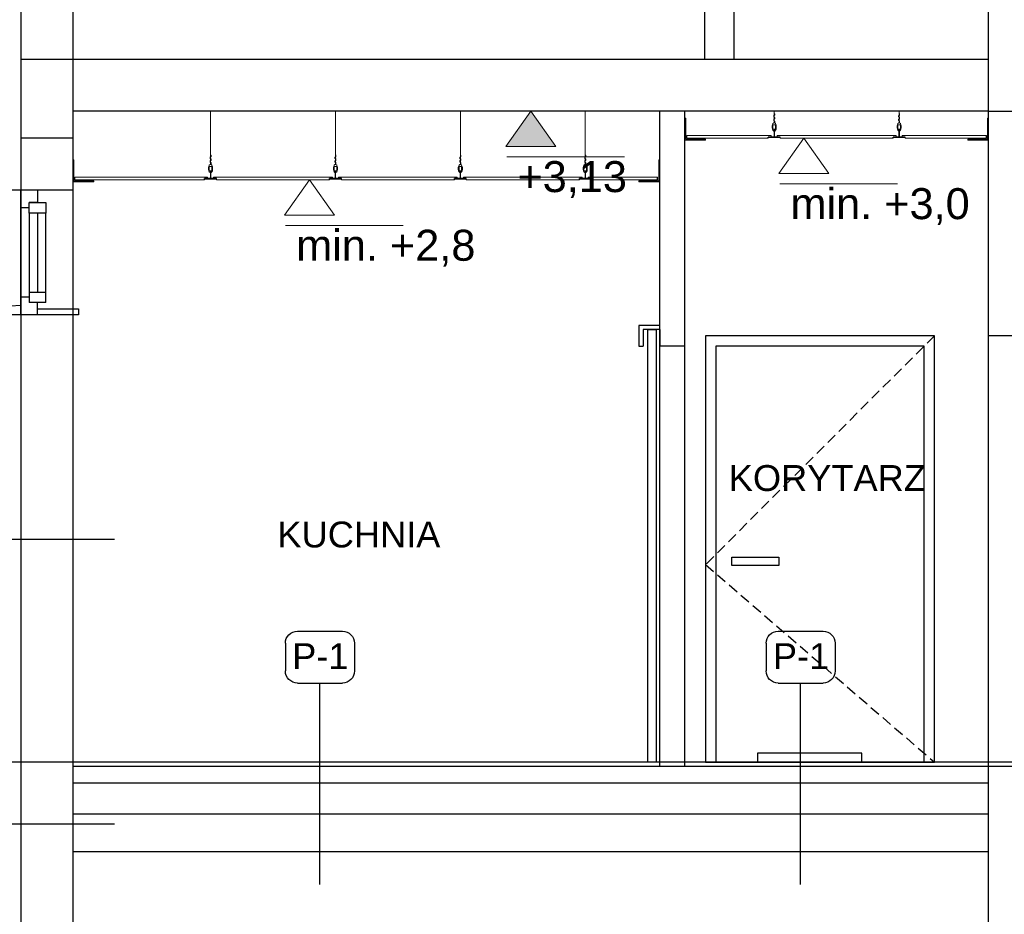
# Model space of a CAD drawing. Header units: millimetres. Extents: x -5941 to 19721, y -9230 to 6433.
# Tile 146 of 204: x 10455 to 10928, y -7063 to -6633. Entities that reach past the tile are written whole.
import ezdxf
from ezdxf.enums import TextEntityAlignment as Align

# ---------------------------------------------------------------- set-up
doc = ezdxf.new("R2010")
doc.units = ezdxf.units.MM
doc.linetypes.add('HIDDEN', pattern=[0.375, 0.25, -0.125])
for name, color, linetype, lineweight in [('001_Dark_1 5', 6, 'Continuous', 0), ('002_Medium_1 5', 6, 'Continuous', 0), ('A_RZĘDNE', 52, 'Continuous', 15)]:
    doc.layers.add(name, color=color, linetype=linetype, lineweight=lineweight)
for name, color, linetype in [('323', 7, 'Continuous'), ('A_drzwi', 3, 'Continuous'), ('A_hatch', 8, 'Continuous'), ('A_okno', 3, 'Continuous'), ('A_OPISOSIE', 1, 'Continuous'), ('A_SC_MUROWANA_DZIAŁOWA', 42, 'Continuous'), ('A_WIEZBA', 3, 'Continuous')]:
    doc.layers.add(name, color=color, linetype=linetype)
doc.styles.add('dar-styl', font='arial.ttf')

# ---------------------------------------------------------------- blocks, each defined once
blk = doc.blocks.new('*U139')
at = {"layer": 'A_RZĘDNE'}
blk.add_line((45.09, 41), (-11.48, 41), dxfattribs=at)
blk.add_lwpolyline([(-12, 46), (12, 46), (0, 63), (-12, 46)], dxfattribs=at)
at = {"layer": 'A_RZĘDNE', "color": 1, "style": 'dar-styl'}
blk.add_attdef('RZEDNA', text='', height=15, dxfattribs=at).set_placement((-11.48, 31.5), align=Align.MIDDLE_LEFT)
blk = doc.blocks.new('A$C266666CD')
at = {"layer": 'A_OPISOSIE', "color": 0}
for p, q in [((33, 30), (7, 30)), ((0, 23), (0, 7)), ((40, 23), (40, 7)), ((33, 0), (7, 0))]:
    blk.add_line(p, q, dxfattribs=at)
for centre, start, end in [((7, 23), 90, 180), ((33, 23), 0, 90), ((7, 7), 180, 270), ((33, 7), 270, 0)]:
    blk.add_arc(centre, 7, start, end, dxfattribs=at)

msp = doc.modelspace()

# ---------------------------------------------------------------- hatches: boundary and pattern name
at = {"layer": 'A_RZĘDNE'}
h = msp.add_hatch(color=256, dxfattribs=at)
h.dxf.hatch_style = 1
h.paths.add_polyline_path([(10688.341, -6693.747), (10700.341, -6676.747), (10712.341, -6693.747)])

# ---------------------------------------------------------------- linework, layer by layer
at = {"layer": '001_Dark_1 5', "linetype": 'Continuous'}
for p, q in [((10774.341, -6690.751), (10774.341, -6680.21)), ((10774.843, -6680.21), (10774.341, -6680.21)), ((10774.843, -6690.249), (10774.843, -6680.21)), ((10919.839, -6680.21), (10920.341, -6680.21)), ((10919.839, -6690.249), (10919.839, -6680.21)), ((10920.341, -6690.751), (10920.341, -6680.21)), ((10815.873, -6688.527), (10775.345, -6688.527)), ((10815.873, -6689.237), (10815.873, -6688.527)), ((10818.81, -6689.237), (10818.81, -6688.527)), ((10875.873, -6688.527), (10818.81, -6688.527)), ((10875.873, -6689.237), (10875.873, -6688.527)), ((10878.81, -6689.237), (10878.81, -6688.527)), ((10919.337, -6688.527), (10878.81, -6688.527)), ((10784.381, -6690.751), (10774.341, -6690.751)), ((10784.381, -6690.249), (10774.843, -6690.249)), ((10814.505, -6689.747), (10775.345, -6689.747)), ((10784.381, -6690.751), (10784.381, -6690.249)), ((10814.505, -6689.747), (10814.505, -6689.237)), ((10820.177, -6689.438), (10814.505, -6689.438)), ((10820.177, -6689.747), (10820.177, -6689.237)), ((10874.505, -6689.747), (10820.177, -6689.747)), ((10874.505, -6689.747), (10874.505, -6689.237)), ((10880.177, -6689.438), (10874.505, -6689.438)), ((10880.177, -6689.747), (10880.177, -6689.237)), ((10919.337, -6689.747), (10880.177, -6689.747)), ((10910.302, -6690.249), (10919.839, -6690.249)), ((10910.302, -6690.751), (10910.302, -6690.249)), ((10910.302, -6690.751), (10920.341, -6690.751)), ((10480.341, -6710.751), (10480.341, -6700.21)), ((10480.843, -6700.21), (10480.341, -6700.21)), ((10480.843, -6710.249), (10480.843, -6700.21)), ((10761.839, -6700.21), (10762.341, -6700.21)), ((10761.839, -6710.249), (10761.839, -6700.21)), ((10762.341, -6710.751), (10762.341, -6700.21)), ((10490.381, -6710.751), (10480.341, -6710.751)), ((10490.381, -6710.249), (10480.843, -6710.249)), ((10545.074, -6708.527), (10481.345, -6708.527)), ((10543.706, -6709.747), (10481.345, -6709.747)), ((10490.381, -6710.751), (10490.381, -6710.249)), ((10543.706, -6709.747), (10543.706, -6709.237)), ((10549.378, -6709.438), (10543.706, -6709.438)), ((10545.074, -6709.237), (10545.074, -6708.527)), ((10605.074, -6708.527), (10548.01, -6708.527)), ((10548.01, -6709.237), (10548.01, -6708.527)), ((10549.378, -6709.747), (10549.378, -6709.237)), ((10603.706, -6709.747), (10549.378, -6709.747)), ((10603.706, -6709.747), (10603.706, -6709.237)), ((10609.378, -6709.438), (10603.706, -6709.438)), ((10605.074, -6709.237), (10605.074, -6708.527)), ((10608.01, -6709.237), (10608.01, -6708.527)), ((10665.074, -6708.527), (10608.01, -6708.527)), ((10609.378, -6709.747), (10609.378, -6709.237)), ((10663.706, -6709.747), (10609.378, -6709.747)), ((10663.706, -6709.747), (10663.706, -6709.237)), ((10669.378, -6709.438), (10663.706, -6709.438)), ((10665.074, -6709.237), (10665.074, -6708.527)), ((10668.01, -6709.237), (10668.01, -6708.527)), ((10725.074, -6708.527), (10668.01, -6708.527)), ((10669.378, -6709.747), (10669.378, -6709.237)), ((10723.706, -6709.747), (10669.378, -6709.747)), ((10723.706, -6709.747), (10723.706, -6709.237)), ((10729.378, -6709.438), (10723.706, -6709.438)), ((10725.074, -6709.237), (10725.074, -6708.527)), ((10728.01, -6709.237), (10728.01, -6708.527)), ((10761.337, -6708.527), (10728.01, -6708.527)), ((10729.378, -6709.747), (10729.378, -6709.237)), ((10761.337, -6709.747), (10729.378, -6709.747)), ((10752.302, -6710.249), (10761.839, -6710.249)), ((10752.302, -6710.751), (10752.302, -6710.249)), ((10752.302, -6710.751), (10762.341, -6710.751))]:
    msp.add_line(p, q, dxfattribs=at)
at = {"layer": '002_Medium_1 5', "linetype": 'Continuous'}
for p, q in [((10546.542, -6702.363), (10546.542, -6676.747)), ((10606.542, -6702.363), (10606.542, -6676.747)), ((10666.542, -6702.363), (10666.542, -6676.747)), ((10726.542, -6702.363), (10726.542, -6676.747)), ((10817.341, -6682.363), (10817.341, -6676.747)), ((10877.341, -6682.363), (10877.341, -6676.747)), ((10816.717, -6685.418), (10816.717, -6683.323)), ((10816.717, -6683.323), (10817.966, -6683.323)), ((10817.966, -6683.323), (10817.966, -6685.418)), ((10876.717, -6685.418), (10876.717, -6683.323)), ((10876.717, -6683.323), (10877.966, -6683.323)), ((10877.966, -6683.323), (10877.966, -6685.418)), ((10817.966, -6685.418), (10816.717, -6685.418)), ((10817.241, -6689.237), (10817.241, -6685.418)), ((10817.442, -6689.237), (10817.442, -6685.418)), ((10877.966, -6685.418), (10876.717, -6685.418)), ((10877.241, -6689.237), (10877.241, -6685.418)), ((10877.442, -6689.237), (10877.442, -6685.418)), ((10817.241, -6689.237), (10814.505, -6689.237)), ((10820.177, -6689.237), (10817.442, -6689.237)), ((10877.241, -6689.237), (10874.505, -6689.237)), ((10880.177, -6689.237), (10877.442, -6689.237)), ((10545.918, -6705.418), (10545.918, -6703.323)), ((10545.918, -6703.323), (10547.166, -6703.323)), ((10547.166, -6705.418), (10545.918, -6705.418)), ((10546.442, -6709.237), (10546.442, -6705.418)), ((10546.642, -6709.237), (10546.642, -6705.418)), ((10547.166, -6703.323), (10547.166, -6705.418)), ((10605.918, -6705.418), (10605.918, -6703.323)), ((10605.918, -6703.323), (10607.166, -6703.323)), ((10607.166, -6705.418), (10605.918, -6705.418)), ((10606.442, -6709.237), (10606.442, -6705.418)), ((10606.642, -6709.237), (10606.642, -6705.418)), ((10607.166, -6703.323), (10607.166, -6705.418)), ((10665.918, -6705.418), (10665.918, -6703.323)), ((10665.918, -6703.323), (10667.166, -6703.323)), ((10667.166, -6705.418), (10665.918, -6705.418)), ((10666.442, -6709.237), (10666.442, -6705.418)), ((10666.642, -6709.237), (10666.642, -6705.418)), ((10667.166, -6703.323), (10667.166, -6705.418)), ((10725.918, -6705.418), (10725.918, -6703.323)), ((10725.918, -6703.323), (10727.166, -6703.323)), ((10727.166, -6705.418), (10725.918, -6705.418)), ((10726.442, -6709.237), (10726.442, -6705.418)), ((10726.642, -6709.237), (10726.642, -6705.418)), ((10727.166, -6703.323), (10727.166, -6705.418)), ((10546.442, -6709.237), (10543.706, -6709.237)), ((10549.378, -6709.237), (10546.642, -6709.237)), ((10606.442, -6709.237), (10603.706, -6709.237)), ((10609.378, -6709.237), (10606.642, -6709.237)), ((10666.442, -6709.237), (10663.706, -6709.237)), ((10669.378, -6709.237), (10666.642, -6709.237)), ((10726.442, -6709.237), (10723.706, -6709.237)), ((10729.378, -6709.237), (10726.642, -6709.237))]:
    msp.add_line(p, q, dxfattribs=at)
for points in [[(10817.341, -6679.727), (10817.286, -6679.715), (10817.235, -6679.68), (10817.191, -6679.627), (10817.155, -6679.562), (10817.128, -6679.491), (10817.11, -6679.418), (10817.098, -6679.349), (10817.092, -6679.284), (10817.09, -6679.225), (10817.09, -6679.225), (10817.092, -6679.167), (10817.098, -6679.102), (10817.11, -6679.032), (10817.128, -6678.96), (10817.155, -6678.889), (10817.191, -6678.824), (10817.235, -6678.771), (10817.286, -6678.736), (10817.341, -6678.723)], [(10817.341, -6679.602), (10817.3, -6679.593), (10817.262, -6679.566), (10817.228, -6679.527), (10817.202, -6679.478), (10817.181, -6679.424), (10817.168, -6679.37), (10817.159, -6679.318), (10817.154, -6679.269), (10817.153, -6679.225), (10817.153, -6679.225), (10817.154, -6679.181), (10817.159, -6679.133), (10817.168, -6679.081), (10817.181, -6679.026), (10817.202, -6678.973), (10817.228, -6678.924), (10817.262, -6678.884), (10817.3, -6678.858), (10817.341, -6678.849)], [(10817.341, -6677.845), (10817.396, -6677.857), (10817.448, -6677.892), (10817.492, -6677.945), (10817.528, -6678.011), (10817.554, -6678.082), (10817.573, -6678.154), (10817.585, -6678.223), (10817.591, -6678.288), (10817.592, -6678.347), (10817.592, -6678.347), (10817.591, -6678.406), (10817.585, -6678.47), (10817.573, -6678.54), (10817.554, -6678.612), (10817.528, -6678.683), (10817.492, -6678.748), (10817.448, -6678.802), (10817.396, -6678.837), (10817.341, -6678.849)], [(10817.341, -6677.97), (10817.383, -6677.98), (10817.421, -6678.006), (10817.454, -6678.046), (10817.481, -6678.095), (10817.501, -6678.148), (10817.515, -6678.202), (10817.524, -6678.254), (10817.528, -6678.303), (10817.53, -6678.347), (10817.53, -6678.347), (10817.528, -6678.391), (10817.524, -6678.44), (10817.515, -6678.492), (10817.501, -6678.546), (10817.481, -6678.599), (10817.454, -6678.648), (10817.421, -6678.688), (10817.383, -6678.714), (10817.341, -6678.723)], [(10877.341, -6679.727), (10877.286, -6679.715), (10877.235, -6679.68), (10877.191, -6679.627), (10877.155, -6679.562), (10877.128, -6679.491), (10877.11, -6679.418), (10877.098, -6679.349), (10877.092, -6679.284), (10877.09, -6679.225), (10877.09, -6679.225), (10877.092, -6679.167), (10877.098, -6679.102), (10877.11, -6679.032), (10877.128, -6678.96), (10877.155, -6678.889), (10877.191, -6678.824), (10877.235, -6678.771), (10877.286, -6678.736), (10877.341, -6678.723)], [(10877.341, -6679.602), (10877.3, -6679.593), (10877.262, -6679.566), (10877.228, -6679.527), (10877.202, -6679.478), (10877.181, -6679.424), (10877.168, -6679.37), (10877.159, -6679.318), (10877.154, -6679.269), (10877.153, -6679.225), (10877.153, -6679.225), (10877.154, -6679.181), (10877.159, -6679.133), (10877.168, -6679.081), (10877.181, -6679.026), (10877.202, -6678.973), (10877.228, -6678.924), (10877.262, -6678.884), (10877.3, -6678.858), (10877.341, -6678.849)], [(10877.341, -6677.845), (10877.396, -6677.857), (10877.448, -6677.892), (10877.492, -6677.945), (10877.528, -6678.011), (10877.554, -6678.082), (10877.573, -6678.154), (10877.585, -6678.223), (10877.591, -6678.288), (10877.592, -6678.347), (10877.592, -6678.347), (10877.591, -6678.406), (10877.585, -6678.47), (10877.573, -6678.54), (10877.554, -6678.612), (10877.528, -6678.683), (10877.492, -6678.748), (10877.448, -6678.802), (10877.396, -6678.837), (10877.341, -6678.849)], [(10877.341, -6677.97), (10877.383, -6677.98), (10877.421, -6678.006), (10877.454, -6678.046), (10877.481, -6678.095), (10877.501, -6678.148), (10877.515, -6678.202), (10877.524, -6678.254), (10877.528, -6678.303), (10877.53, -6678.347), (10877.53, -6678.347), (10877.528, -6678.391), (10877.524, -6678.44), (10877.515, -6678.492), (10877.501, -6678.546), (10877.481, -6678.599), (10877.454, -6678.648), (10877.421, -6678.688), (10877.383, -6678.714), (10877.341, -6678.723)], [(10816.337, -6684.371), (10816.368, -6683.876), (10816.489, -6683.31), (10816.739, -6682.764), (10817.121, -6682.412), (10817.562, -6682.412), (10817.944, -6682.764), (10818.194, -6683.31), (10818.314, -6683.876), (10818.345, -6684.371), (10818.345, -6684.371), (10818.314, -6684.865), (10818.194, -6685.431), (10817.944, -6685.977), (10817.562, -6686.329), (10817.121, -6686.329), (10816.739, -6685.977), (10816.489, -6685.431), (10816.368, -6684.865), (10816.337, -6684.371)], [(10817.341, -6681.484), (10817.286, -6681.472), (10817.235, -6681.437), (10817.191, -6681.384), (10817.155, -6681.319), (10817.128, -6681.247), (10817.11, -6681.175), (10817.098, -6681.106), (10817.092, -6681.041), (10817.09, -6680.982), (10817.09, -6680.982), (10817.092, -6680.923), (10817.098, -6680.859), (10817.11, -6680.789), (10817.128, -6680.717), (10817.155, -6680.646), (10817.191, -6680.581), (10817.235, -6680.528), (10817.286, -6680.493), (10817.341, -6680.48)], [(10817.341, -6681.359), (10817.3, -6681.35), (10817.262, -6681.323), (10817.228, -6681.283), (10817.202, -6681.235), (10817.181, -6681.181), (10817.168, -6681.127), (10817.159, -6681.075), (10817.154, -6681.026), (10817.153, -6680.982), (10817.153, -6680.982), (10817.154, -6680.938), (10817.159, -6680.89), (10817.168, -6680.837), (10817.181, -6680.783), (10817.202, -6680.73), (10817.228, -6680.681), (10817.262, -6680.641), (10817.3, -6680.615), (10817.341, -6680.606)], [(10817.192, -6682.385), (10817.203, -6682.359), (10817.215, -6682.334), (10817.229, -6682.311), (10817.245, -6682.29), (10817.262, -6682.272), (10817.281, -6682.257), (10817.3, -6682.246), (10817.321, -6682.239), (10817.341, -6682.237)], [(10817.341, -6679.602), (10817.396, -6679.614), (10817.448, -6679.649), (10817.492, -6679.702), (10817.528, -6679.767), (10817.554, -6679.839), (10817.573, -6679.911), (10817.585, -6679.98), (10817.591, -6680.045), (10817.592, -6680.104), (10817.592, -6680.104), (10817.591, -6680.163), (10817.585, -6680.227), (10817.573, -6680.297), (10817.554, -6680.369), (10817.528, -6680.44), (10817.492, -6680.505), (10817.448, -6680.559), (10817.396, -6680.594), (10817.341, -6680.606)], [(10817.341, -6679.727), (10817.383, -6679.737), (10817.421, -6679.763), (10817.454, -6679.803), (10817.481, -6679.852), (10817.501, -6679.905), (10817.515, -6679.959), (10817.524, -6680.011), (10817.528, -6680.06), (10817.53, -6680.104), (10817.53, -6680.104), (10817.528, -6680.148), (10817.524, -6680.196), (10817.515, -6680.249), (10817.501, -6680.303), (10817.481, -6680.356), (10817.454, -6680.405), (10817.421, -6680.445), (10817.383, -6680.471), (10817.341, -6680.48)], [(10817.341, -6681.359), (10817.396, -6681.371), (10817.448, -6681.406), (10817.492, -6681.459), (10817.528, -6681.524), (10817.554, -6681.595), (10817.573, -6681.668), (10817.585, -6681.737), (10817.591, -6681.802), (10817.592, -6681.861), (10817.592, -6681.861), (10817.591, -6681.92), (10817.585, -6681.984), (10817.573, -6682.054), (10817.554, -6682.126), (10817.528, -6682.197), (10817.492, -6682.262), (10817.448, -6682.315), (10817.396, -6682.35), (10817.341, -6682.363)], [(10817.341, -6681.484), (10817.383, -6681.493), (10817.421, -6681.52), (10817.454, -6681.56), (10817.481, -6681.608), (10817.501, -6681.662), (10817.515, -6681.716), (10817.524, -6681.768), (10817.528, -6681.817), (10817.53, -6681.861), (10817.53, -6681.861), (10817.528, -6681.905), (10817.524, -6681.953), (10817.515, -6682.005), (10817.501, -6682.06), (10817.481, -6682.113), (10817.454, -6682.162), (10817.421, -6682.202), (10817.383, -6682.228), (10817.341, -6682.237)], [(10876.337, -6684.371), (10876.368, -6683.876), (10876.489, -6683.31), (10876.739, -6682.764), (10877.121, -6682.412), (10877.562, -6682.412), (10877.944, -6682.764), (10878.194, -6683.31), (10878.314, -6683.876), (10878.345, -6684.371), (10878.345, -6684.371), (10878.314, -6684.865), (10878.194, -6685.431), (10877.944, -6685.977), (10877.562, -6686.329), (10877.121, -6686.329), (10876.739, -6685.977), (10876.489, -6685.431), (10876.368, -6684.865), (10876.337, -6684.371)], [(10877.341, -6681.484), (10877.286, -6681.472), (10877.235, -6681.437), (10877.191, -6681.384), (10877.155, -6681.319), (10877.128, -6681.247), (10877.11, -6681.175), (10877.098, -6681.106), (10877.092, -6681.041), (10877.09, -6680.982), (10877.09, -6680.982), (10877.092, -6680.923), (10877.098, -6680.859), (10877.11, -6680.789), (10877.128, -6680.717), (10877.155, -6680.646), (10877.191, -6680.581), (10877.235, -6680.528), (10877.286, -6680.493), (10877.341, -6680.48)], [(10877.341, -6681.359), (10877.3, -6681.35), (10877.262, -6681.323), (10877.228, -6681.283), (10877.202, -6681.235), (10877.181, -6681.181), (10877.168, -6681.127), (10877.159, -6681.075), (10877.154, -6681.026), (10877.153, -6680.982), (10877.153, -6680.982), (10877.154, -6680.938), (10877.159, -6680.89), (10877.168, -6680.837), (10877.181, -6680.783), (10877.202, -6680.73), (10877.228, -6680.681), (10877.262, -6680.641), (10877.3, -6680.615), (10877.341, -6680.606)], [(10877.192, -6682.385), (10877.203, -6682.359), (10877.215, -6682.334), (10877.229, -6682.311), (10877.245, -6682.29), (10877.262, -6682.272), (10877.281, -6682.257), (10877.3, -6682.246), (10877.321, -6682.239), (10877.341, -6682.237)], [(10877.341, -6679.602), (10877.396, -6679.614), (10877.448, -6679.649), (10877.492, -6679.702), (10877.528, -6679.767), (10877.554, -6679.839), (10877.573, -6679.911), (10877.585, -6679.98), (10877.591, -6680.045), (10877.592, -6680.104), (10877.592, -6680.104), (10877.591, -6680.163), (10877.585, -6680.227), (10877.573, -6680.297), (10877.554, -6680.369), (10877.528, -6680.44), (10877.492, -6680.505), (10877.448, -6680.559), (10877.396, -6680.594), (10877.341, -6680.606)], [(10877.341, -6679.727), (10877.383, -6679.737), (10877.421, -6679.763), (10877.454, -6679.803), (10877.481, -6679.852), (10877.501, -6679.905), (10877.515, -6679.959), (10877.524, -6680.011), (10877.528, -6680.06), (10877.53, -6680.104), (10877.53, -6680.104), (10877.528, -6680.148), (10877.524, -6680.196), (10877.515, -6680.249), (10877.501, -6680.303), (10877.481, -6680.356), (10877.454, -6680.405), (10877.421, -6680.445), (10877.383, -6680.471), (10877.341, -6680.48)], [(10877.341, -6681.359), (10877.396, -6681.371), (10877.448, -6681.406), (10877.492, -6681.459), (10877.528, -6681.524), (10877.554, -6681.595), (10877.573, -6681.668), (10877.585, -6681.737), (10877.591, -6681.802), (10877.592, -6681.861), (10877.592, -6681.861), (10877.591, -6681.92), (10877.585, -6681.984), (10877.573, -6682.054), (10877.554, -6682.126), (10877.528, -6682.197), (10877.492, -6682.262), (10877.448, -6682.315), (10877.396, -6682.35), (10877.341, -6682.363)], [(10877.341, -6681.484), (10877.383, -6681.493), (10877.421, -6681.52), (10877.454, -6681.56), (10877.481, -6681.608), (10877.501, -6681.662), (10877.515, -6681.716), (10877.524, -6681.768), (10877.528, -6681.817), (10877.53, -6681.861), (10877.53, -6681.861), (10877.528, -6681.905), (10877.524, -6681.953), (10877.515, -6682.005), (10877.501, -6682.06), (10877.481, -6682.113), (10877.454, -6682.162), (10877.421, -6682.202), (10877.383, -6682.228), (10877.341, -6682.237)], [(10546.542, -6697.845), (10546.597, -6697.857), (10546.648, -6697.892), (10546.693, -6697.945), (10546.728, -6698.011), (10546.755, -6698.082), (10546.774, -6698.154), (10546.785, -6698.223), (10546.791, -6698.288), (10546.793, -6698.347), (10546.793, -6698.347), (10546.791, -6698.406), (10546.785, -6698.47), (10546.774, -6698.54), (10546.755, -6698.612), (10546.728, -6698.683), (10546.693, -6698.748), (10546.648, -6698.802), (10546.597, -6698.837), (10546.542, -6698.849)], [(10546.542, -6697.97), (10546.583, -6697.98), (10546.622, -6698.006), (10546.655, -6698.046), (10546.682, -6698.095), (10546.702, -6698.148), (10546.716, -6698.202), (10546.724, -6698.254), (10546.729, -6698.303), (10546.73, -6698.347), (10546.73, -6698.347), (10546.729, -6698.391), (10546.724, -6698.44), (10546.716, -6698.492), (10546.702, -6698.546), (10546.682, -6698.599), (10546.655, -6698.648), (10546.622, -6698.688), (10546.583, -6698.714), (10546.542, -6698.723)], [(10606.542, -6697.845), (10606.597, -6697.857), (10606.648, -6697.892), (10606.693, -6697.945), (10606.728, -6698.011), (10606.755, -6698.082), (10606.774, -6698.154), (10606.785, -6698.223), (10606.791, -6698.288), (10606.793, -6698.347), (10606.793, -6698.347), (10606.791, -6698.406), (10606.785, -6698.47), (10606.774, -6698.54), (10606.755, -6698.612), (10606.728, -6698.683), (10606.693, -6698.748), (10606.648, -6698.802), (10606.597, -6698.837), (10606.542, -6698.849)], [(10606.542, -6697.97), (10606.583, -6697.98), (10606.622, -6698.006), (10606.655, -6698.046), (10606.682, -6698.095), (10606.702, -6698.148), (10606.716, -6698.202), (10606.724, -6698.254), (10606.729, -6698.303), (10606.73, -6698.347), (10606.73, -6698.347), (10606.729, -6698.391), (10606.724, -6698.44), (10606.716, -6698.492), (10606.702, -6698.546), (10606.682, -6698.599), (10606.655, -6698.648), (10606.622, -6698.688), (10606.583, -6698.714), (10606.542, -6698.723)], [(10666.542, -6697.845), (10666.597, -6697.857), (10666.648, -6697.892), (10666.693, -6697.945), (10666.728, -6698.011), (10666.755, -6698.082), (10666.774, -6698.154), (10666.785, -6698.223), (10666.791, -6698.288), (10666.793, -6698.347), (10666.793, -6698.347), (10666.791, -6698.406), (10666.785, -6698.47), (10666.774, -6698.54), (10666.755, -6698.612), (10666.728, -6698.683), (10666.693, -6698.748), (10666.648, -6698.802), (10666.597, -6698.837), (10666.542, -6698.849)], [(10666.542, -6697.97), (10666.583, -6697.98), (10666.622, -6698.006), (10666.655, -6698.046), (10666.682, -6698.095), (10666.702, -6698.148), (10666.716, -6698.202), (10666.724, -6698.254), (10666.729, -6698.303), (10666.73, -6698.347), (10666.73, -6698.347), (10666.729, -6698.391), (10666.724, -6698.44), (10666.716, -6698.492), (10666.702, -6698.546), (10666.682, -6698.599), (10666.655, -6698.648), (10666.622, -6698.688), (10666.583, -6698.714), (10666.542, -6698.723)], [(10726.542, -6697.845), (10726.597, -6697.857), (10726.648, -6697.892), (10726.693, -6697.945), (10726.728, -6698.011), (10726.755, -6698.082), (10726.774, -6698.154), (10726.785, -6698.223), (10726.791, -6698.288), (10726.793, -6698.347), (10726.793, -6698.347), (10726.791, -6698.406), (10726.785, -6698.47), (10726.774, -6698.54), (10726.755, -6698.612), (10726.728, -6698.683), (10726.693, -6698.748), (10726.648, -6698.802), (10726.597, -6698.837), (10726.542, -6698.849)], [(10726.542, -6697.97), (10726.583, -6697.98), (10726.622, -6698.006), (10726.655, -6698.046), (10726.682, -6698.095), (10726.702, -6698.148), (10726.716, -6698.202), (10726.724, -6698.254), (10726.729, -6698.303), (10726.73, -6698.347), (10726.73, -6698.347), (10726.729, -6698.391), (10726.724, -6698.44), (10726.716, -6698.492), (10726.702, -6698.546), (10726.682, -6698.599), (10726.655, -6698.648), (10726.622, -6698.688), (10726.583, -6698.714), (10726.542, -6698.723)], [(10545.538, -6704.371), (10545.569, -6703.876), (10545.69, -6703.31), (10545.94, -6702.764), (10546.322, -6702.412), (10546.762, -6702.412), (10547.144, -6702.764), (10547.394, -6703.31), (10547.515, -6703.876), (10547.546, -6704.371), (10547.546, -6704.371), (10547.515, -6704.865), (10547.394, -6705.431), (10547.144, -6705.977), (10546.762, -6706.329), (10546.322, -6706.329), (10545.94, -6705.977), (10545.69, -6705.431), (10545.569, -6704.865), (10545.538, -6704.371)], [(10546.542, -6699.727), (10546.487, -6699.715), (10546.436, -6699.68), (10546.391, -6699.627), (10546.356, -6699.562), (10546.329, -6699.491), (10546.31, -6699.418), (10546.299, -6699.349), (10546.293, -6699.284), (10546.291, -6699.225), (10546.291, -6699.225), (10546.293, -6699.167), (10546.299, -6699.102), (10546.31, -6699.032), (10546.329, -6698.96), (10546.356, -6698.889), (10546.391, -6698.824), (10546.436, -6698.771), (10546.487, -6698.736), (10546.542, -6698.723)], [(10546.542, -6701.484), (10546.487, -6701.472), (10546.436, -6701.437), (10546.391, -6701.384), (10546.356, -6701.319), (10546.329, -6701.247), (10546.31, -6701.175), (10546.299, -6701.106), (10546.293, -6701.041), (10546.291, -6700.982), (10546.291, -6700.982), (10546.293, -6700.923), (10546.299, -6700.859), (10546.31, -6700.789), (10546.329, -6700.717), (10546.356, -6700.646), (10546.391, -6700.581), (10546.436, -6700.528), (10546.487, -6700.493), (10546.542, -6700.48)], [(10546.542, -6699.602), (10546.501, -6699.593), (10546.462, -6699.566), (10546.429, -6699.527), (10546.402, -6699.478), (10546.382, -6699.424), (10546.368, -6699.37), (10546.36, -6699.318), (10546.355, -6699.269), (10546.354, -6699.225), (10546.354, -6699.225), (10546.355, -6699.181), (10546.36, -6699.133), (10546.368, -6699.081), (10546.382, -6699.026), (10546.402, -6698.973), (10546.429, -6698.924), (10546.462, -6698.884), (10546.501, -6698.858), (10546.542, -6698.849)], [(10546.542, -6701.359), (10546.501, -6701.35), (10546.462, -6701.323), (10546.429, -6701.283), (10546.402, -6701.235), (10546.382, -6701.181), (10546.368, -6701.127), (10546.36, -6701.075), (10546.355, -6701.026), (10546.354, -6700.982), (10546.354, -6700.982), (10546.355, -6700.938), (10546.36, -6700.89), (10546.368, -6700.837), (10546.382, -6700.783), (10546.402, -6700.73), (10546.429, -6700.681), (10546.462, -6700.641), (10546.501, -6700.615), (10546.542, -6700.606)], [(10546.392, -6702.385), (10546.403, -6702.359), (10546.416, -6702.334), (10546.43, -6702.311), (10546.446, -6702.29), (10546.463, -6702.272), (10546.482, -6702.257), (10546.501, -6702.246), (10546.521, -6702.239), (10546.542, -6702.237)], [(10546.542, -6699.602), (10546.597, -6699.614), (10546.648, -6699.649), (10546.693, -6699.702), (10546.728, -6699.767), (10546.755, -6699.839), (10546.774, -6699.911), (10546.785, -6699.98), (10546.791, -6700.045), (10546.793, -6700.104), (10546.793, -6700.104), (10546.791, -6700.163), (10546.785, -6700.227), (10546.774, -6700.297), (10546.755, -6700.369), (10546.728, -6700.44), (10546.693, -6700.505), (10546.648, -6700.559), (10546.597, -6700.594), (10546.542, -6700.606)], [(10546.542, -6699.727), (10546.583, -6699.737), (10546.622, -6699.763), (10546.655, -6699.803), (10546.682, -6699.852), (10546.702, -6699.905), (10546.716, -6699.959), (10546.724, -6700.011), (10546.729, -6700.06), (10546.73, -6700.104), (10546.73, -6700.104), (10546.729, -6700.148), (10546.724, -6700.196), (10546.716, -6700.249), (10546.702, -6700.303), (10546.682, -6700.356), (10546.655, -6700.405), (10546.622, -6700.445), (10546.583, -6700.471), (10546.542, -6700.48)], [(10546.542, -6701.359), (10546.597, -6701.371), (10546.648, -6701.406), (10546.693, -6701.459), (10546.728, -6701.524), (10546.755, -6701.595), (10546.774, -6701.668), (10546.785, -6701.737), (10546.791, -6701.802), (10546.793, -6701.861), (10546.793, -6701.861), (10546.791, -6701.92), (10546.785, -6701.984), (10546.774, -6702.054), (10546.755, -6702.126), (10546.728, -6702.197), (10546.693, -6702.262), (10546.648, -6702.315), (10546.597, -6702.35), (10546.542, -6702.363)], [(10546.542, -6701.484), (10546.583, -6701.493), (10546.622, -6701.52), (10546.655, -6701.56), (10546.682, -6701.608), (10546.702, -6701.662), (10546.716, -6701.716), (10546.724, -6701.768), (10546.729, -6701.817), (10546.73, -6701.861), (10546.73, -6701.861), (10546.729, -6701.905), (10546.724, -6701.953), (10546.716, -6702.005), (10546.702, -6702.06), (10546.682, -6702.113), (10546.655, -6702.162), (10546.622, -6702.202), (10546.583, -6702.228), (10546.542, -6702.237)], [(10605.538, -6704.371), (10605.569, -6703.876), (10605.69, -6703.31), (10605.94, -6702.764), (10606.322, -6702.412), (10606.762, -6702.412), (10607.144, -6702.764), (10607.394, -6703.31), (10607.515, -6703.876), (10607.546, -6704.371), (10607.546, -6704.371), (10607.515, -6704.865), (10607.394, -6705.431), (10607.144, -6705.977), (10606.762, -6706.329), (10606.322, -6706.329), (10605.94, -6705.977), (10605.69, -6705.431), (10605.569, -6704.865), (10605.538, -6704.371)], [(10606.542, -6699.727), (10606.487, -6699.715), (10606.436, -6699.68), (10606.391, -6699.627), (10606.356, -6699.562), (10606.329, -6699.491), (10606.31, -6699.418), (10606.299, -6699.349), (10606.293, -6699.284), (10606.291, -6699.225), (10606.291, -6699.225), (10606.293, -6699.167), (10606.299, -6699.102), (10606.31, -6699.032), (10606.329, -6698.96), (10606.356, -6698.889), (10606.391, -6698.824), (10606.436, -6698.771), (10606.487, -6698.736), (10606.542, -6698.723)], [(10606.542, -6701.484), (10606.487, -6701.472), (10606.436, -6701.437), (10606.391, -6701.384), (10606.356, -6701.319), (10606.329, -6701.247), (10606.31, -6701.175), (10606.299, -6701.106), (10606.293, -6701.041), (10606.291, -6700.982), (10606.291, -6700.982), (10606.293, -6700.923), (10606.299, -6700.859), (10606.31, -6700.789), (10606.329, -6700.717), (10606.356, -6700.646), (10606.391, -6700.581), (10606.436, -6700.528), (10606.487, -6700.493), (10606.542, -6700.48)], [(10606.542, -6699.602), (10606.501, -6699.593), (10606.462, -6699.566), (10606.429, -6699.527), (10606.402, -6699.478), (10606.382, -6699.424), (10606.368, -6699.37), (10606.36, -6699.318), (10606.355, -6699.269), (10606.354, -6699.225), (10606.354, -6699.225), (10606.355, -6699.181), (10606.36, -6699.133), (10606.368, -6699.081), (10606.382, -6699.026), (10606.402, -6698.973), (10606.429, -6698.924), (10606.462, -6698.884), (10606.501, -6698.858), (10606.542, -6698.849)], [(10606.542, -6701.359), (10606.501, -6701.35), (10606.462, -6701.323), (10606.429, -6701.283), (10606.402, -6701.235), (10606.382, -6701.181), (10606.368, -6701.127), (10606.36, -6701.075), (10606.355, -6701.026), (10606.354, -6700.982), (10606.354, -6700.982), (10606.355, -6700.938), (10606.36, -6700.89), (10606.368, -6700.837), (10606.382, -6700.783), (10606.402, -6700.73), (10606.429, -6700.681), (10606.462, -6700.641), (10606.501, -6700.615), (10606.542, -6700.606)], [(10606.392, -6702.385), (10606.403, -6702.359), (10606.416, -6702.334), (10606.43, -6702.311), (10606.446, -6702.29), (10606.463, -6702.272), (10606.482, -6702.257), (10606.501, -6702.246), (10606.521, -6702.239), (10606.542, -6702.237)], [(10606.542, -6699.602), (10606.597, -6699.614), (10606.648, -6699.649), (10606.693, -6699.702), (10606.728, -6699.767), (10606.755, -6699.839), (10606.774, -6699.911), (10606.785, -6699.98), (10606.791, -6700.045), (10606.793, -6700.104), (10606.793, -6700.104), (10606.791, -6700.163), (10606.785, -6700.227), (10606.774, -6700.297), (10606.755, -6700.369), (10606.728, -6700.44), (10606.693, -6700.505), (10606.648, -6700.559), (10606.597, -6700.594), (10606.542, -6700.606)], [(10606.542, -6699.727), (10606.583, -6699.737), (10606.622, -6699.763), (10606.655, -6699.803), (10606.682, -6699.852), (10606.702, -6699.905), (10606.716, -6699.959), (10606.724, -6700.011), (10606.729, -6700.06), (10606.73, -6700.104), (10606.73, -6700.104), (10606.729, -6700.148), (10606.724, -6700.196), (10606.716, -6700.249), (10606.702, -6700.303), (10606.682, -6700.356), (10606.655, -6700.405), (10606.622, -6700.445), (10606.583, -6700.471), (10606.542, -6700.48)], [(10606.542, -6701.359), (10606.597, -6701.371), (10606.648, -6701.406), (10606.693, -6701.459), (10606.728, -6701.524), (10606.755, -6701.595), (10606.774, -6701.668), (10606.785, -6701.737), (10606.791, -6701.802), (10606.793, -6701.861), (10606.793, -6701.861), (10606.791, -6701.92), (10606.785, -6701.984), (10606.774, -6702.054), (10606.755, -6702.126), (10606.728, -6702.197), (10606.693, -6702.262), (10606.648, -6702.315), (10606.597, -6702.35), (10606.542, -6702.363)], [(10606.542, -6701.484), (10606.583, -6701.493), (10606.622, -6701.52), (10606.655, -6701.56), (10606.682, -6701.608), (10606.702, -6701.662), (10606.716, -6701.716), (10606.724, -6701.768), (10606.729, -6701.817), (10606.73, -6701.861), (10606.73, -6701.861), (10606.729, -6701.905), (10606.724, -6701.953), (10606.716, -6702.005), (10606.702, -6702.06), (10606.682, -6702.113), (10606.655, -6702.162), (10606.622, -6702.202), (10606.583, -6702.228), (10606.542, -6702.237)], [(10665.538, -6704.371), (10665.569, -6703.876), (10665.69, -6703.31), (10665.94, -6702.764), (10666.322, -6702.412), (10666.762, -6702.412), (10667.144, -6702.764), (10667.394, -6703.31), (10667.515, -6703.876), (10667.546, -6704.371), (10667.546, -6704.371), (10667.515, -6704.865), (10667.394, -6705.431), (10667.144, -6705.977), (10666.762, -6706.329), (10666.322, -6706.329), (10665.94, -6705.977), (10665.69, -6705.431), (10665.569, -6704.865), (10665.538, -6704.371)], [(10666.542, -6699.727), (10666.487, -6699.715), (10666.436, -6699.68), (10666.391, -6699.627), (10666.356, -6699.562), (10666.329, -6699.491), (10666.31, -6699.418), (10666.299, -6699.349), (10666.293, -6699.284), (10666.291, -6699.225), (10666.291, -6699.225), (10666.293, -6699.167), (10666.299, -6699.102), (10666.31, -6699.032), (10666.329, -6698.96), (10666.356, -6698.889), (10666.391, -6698.824), (10666.436, -6698.771), (10666.487, -6698.736), (10666.542, -6698.723)], [(10666.542, -6701.484), (10666.487, -6701.472), (10666.436, -6701.437), (10666.391, -6701.384), (10666.356, -6701.319), (10666.329, -6701.247), (10666.31, -6701.175), (10666.299, -6701.106), (10666.293, -6701.041), (10666.291, -6700.982), (10666.291, -6700.982), (10666.293, -6700.923), (10666.299, -6700.859), (10666.31, -6700.789), (10666.329, -6700.717), (10666.356, -6700.646), (10666.391, -6700.581), (10666.436, -6700.528), (10666.487, -6700.493), (10666.542, -6700.48)], [(10666.542, -6699.602), (10666.501, -6699.593), (10666.462, -6699.566), (10666.429, -6699.527), (10666.402, -6699.478), (10666.382, -6699.424), (10666.368, -6699.37), (10666.36, -6699.318), (10666.355, -6699.269), (10666.354, -6699.225), (10666.354, -6699.225), (10666.355, -6699.181), (10666.36, -6699.133), (10666.368, -6699.081), (10666.382, -6699.026), (10666.402, -6698.973), (10666.429, -6698.924), (10666.462, -6698.884), (10666.501, -6698.858), (10666.542, -6698.849)], [(10666.542, -6701.359), (10666.501, -6701.35), (10666.462, -6701.323), (10666.429, -6701.283), (10666.402, -6701.235), (10666.382, -6701.181), (10666.368, -6701.127), (10666.36, -6701.075), (10666.355, -6701.026), (10666.354, -6700.982), (10666.354, -6700.982), (10666.355, -6700.938), (10666.36, -6700.89), (10666.368, -6700.837), (10666.382, -6700.783), (10666.402, -6700.73), (10666.429, -6700.681), (10666.462, -6700.641), (10666.501, -6700.615), (10666.542, -6700.606)], [(10666.392, -6702.385), (10666.403, -6702.359), (10666.416, -6702.334), (10666.43, -6702.311), (10666.446, -6702.29), (10666.463, -6702.272), (10666.482, -6702.257), (10666.501, -6702.246), (10666.521, -6702.239), (10666.542, -6702.237)], [(10666.542, -6699.602), (10666.597, -6699.614), (10666.648, -6699.649), (10666.693, -6699.702), (10666.728, -6699.767), (10666.755, -6699.839), (10666.774, -6699.911), (10666.785, -6699.98), (10666.791, -6700.045), (10666.793, -6700.104), (10666.793, -6700.104), (10666.791, -6700.163), (10666.785, -6700.227), (10666.774, -6700.297), (10666.755, -6700.369), (10666.728, -6700.44), (10666.693, -6700.505), (10666.648, -6700.559), (10666.597, -6700.594), (10666.542, -6700.606)], [(10666.542, -6699.727), (10666.583, -6699.737), (10666.622, -6699.763), (10666.655, -6699.803), (10666.682, -6699.852), (10666.702, -6699.905), (10666.716, -6699.959), (10666.724, -6700.011), (10666.729, -6700.06), (10666.73, -6700.104), (10666.73, -6700.104), (10666.729, -6700.148), (10666.724, -6700.196), (10666.716, -6700.249), (10666.702, -6700.303), (10666.682, -6700.356), (10666.655, -6700.405), (10666.622, -6700.445), (10666.583, -6700.471), (10666.542, -6700.48)], [(10666.542, -6701.359), (10666.597, -6701.371), (10666.648, -6701.406), (10666.693, -6701.459), (10666.728, -6701.524), (10666.755, -6701.595), (10666.774, -6701.668), (10666.785, -6701.737), (10666.791, -6701.802), (10666.793, -6701.861), (10666.793, -6701.861), (10666.791, -6701.92), (10666.785, -6701.984), (10666.774, -6702.054), (10666.755, -6702.126), (10666.728, -6702.197), (10666.693, -6702.262), (10666.648, -6702.315), (10666.597, -6702.35), (10666.542, -6702.363)], [(10666.542, -6701.484), (10666.583, -6701.493), (10666.622, -6701.52), (10666.655, -6701.56), (10666.682, -6701.608), (10666.702, -6701.662), (10666.716, -6701.716), (10666.724, -6701.768), (10666.729, -6701.817), (10666.73, -6701.861), (10666.73, -6701.861), (10666.729, -6701.905), (10666.724, -6701.953), (10666.716, -6702.005), (10666.702, -6702.06), (10666.682, -6702.113), (10666.655, -6702.162), (10666.622, -6702.202), (10666.583, -6702.228), (10666.542, -6702.237)], [(10725.538, -6704.371), (10725.569, -6703.876), (10725.69, -6703.31), (10725.94, -6702.764), (10726.322, -6702.412), (10726.762, -6702.412), (10727.144, -6702.764), (10727.394, -6703.31), (10727.515, -6703.876), (10727.546, -6704.371), (10727.546, -6704.371), (10727.515, -6704.865), (10727.394, -6705.431), (10727.144, -6705.977), (10726.762, -6706.329), (10726.322, -6706.329), (10725.94, -6705.977), (10725.69, -6705.431), (10725.569, -6704.865), (10725.538, -6704.371)], [(10726.542, -6699.727), (10726.487, -6699.715), (10726.436, -6699.68), (10726.391, -6699.627), (10726.356, -6699.562), (10726.329, -6699.491), (10726.31, -6699.418), (10726.299, -6699.349), (10726.293, -6699.284), (10726.291, -6699.225), (10726.291, -6699.225), (10726.293, -6699.167), (10726.299, -6699.102), (10726.31, -6699.032), (10726.329, -6698.96), (10726.356, -6698.889), (10726.391, -6698.824), (10726.436, -6698.771), (10726.487, -6698.736), (10726.542, -6698.723)], [(10726.542, -6701.484), (10726.487, -6701.472), (10726.436, -6701.437), (10726.391, -6701.384), (10726.356, -6701.319), (10726.329, -6701.247), (10726.31, -6701.175), (10726.299, -6701.106), (10726.293, -6701.041), (10726.291, -6700.982), (10726.291, -6700.982), (10726.293, -6700.923), (10726.299, -6700.859), (10726.31, -6700.789), (10726.329, -6700.717), (10726.356, -6700.646), (10726.391, -6700.581), (10726.436, -6700.528), (10726.487, -6700.493), (10726.542, -6700.48)], [(10726.542, -6699.602), (10726.501, -6699.593), (10726.462, -6699.566), (10726.429, -6699.527), (10726.402, -6699.478), (10726.382, -6699.424), (10726.368, -6699.37), (10726.36, -6699.318), (10726.355, -6699.269), (10726.354, -6699.225), (10726.354, -6699.225), (10726.355, -6699.181), (10726.36, -6699.133), (10726.368, -6699.081), (10726.382, -6699.026), (10726.402, -6698.973), (10726.429, -6698.924), (10726.462, -6698.884), (10726.501, -6698.858), (10726.542, -6698.849)], [(10726.542, -6701.359), (10726.501, -6701.35), (10726.462, -6701.323), (10726.429, -6701.283), (10726.402, -6701.235), (10726.382, -6701.181), (10726.368, -6701.127), (10726.36, -6701.075), (10726.355, -6701.026), (10726.354, -6700.982), (10726.354, -6700.982), (10726.355, -6700.938), (10726.36, -6700.89), (10726.368, -6700.837), (10726.382, -6700.783), (10726.402, -6700.73), (10726.429, -6700.681), (10726.462, -6700.641), (10726.501, -6700.615), (10726.542, -6700.606)], [(10726.392, -6702.385), (10726.403, -6702.359), (10726.416, -6702.334), (10726.43, -6702.311), (10726.446, -6702.29), (10726.463, -6702.272), (10726.482, -6702.257), (10726.501, -6702.246), (10726.521, -6702.239), (10726.542, -6702.237)], [(10726.542, -6699.602), (10726.597, -6699.614), (10726.648, -6699.649), (10726.693, -6699.702), (10726.728, -6699.767), (10726.755, -6699.839), (10726.774, -6699.911), (10726.785, -6699.98), (10726.791, -6700.045), (10726.793, -6700.104), (10726.793, -6700.104), (10726.791, -6700.163), (10726.785, -6700.227), (10726.774, -6700.297), (10726.755, -6700.369), (10726.728, -6700.44), (10726.693, -6700.505), (10726.648, -6700.559), (10726.597, -6700.594), (10726.542, -6700.606)], [(10726.542, -6699.727), (10726.583, -6699.737), (10726.622, -6699.763), (10726.655, -6699.803), (10726.682, -6699.852), (10726.702, -6699.905), (10726.716, -6699.959), (10726.724, -6700.011), (10726.729, -6700.06), (10726.73, -6700.104), (10726.73, -6700.104), (10726.729, -6700.148), (10726.724, -6700.196), (10726.716, -6700.249), (10726.702, -6700.303), (10726.682, -6700.356), (10726.655, -6700.405), (10726.622, -6700.445), (10726.583, -6700.471), (10726.542, -6700.48)], [(10726.542, -6701.359), (10726.597, -6701.371), (10726.648, -6701.406), (10726.693, -6701.459), (10726.728, -6701.524), (10726.755, -6701.595), (10726.774, -6701.668), (10726.785, -6701.737), (10726.791, -6701.802), (10726.793, -6701.861), (10726.793, -6701.861), (10726.791, -6701.92), (10726.785, -6701.984), (10726.774, -6702.054), (10726.755, -6702.126), (10726.728, -6702.197), (10726.693, -6702.262), (10726.648, -6702.315), (10726.597, -6702.35), (10726.542, -6702.363)], [(10726.542, -6701.484), (10726.583, -6701.493), (10726.622, -6701.52), (10726.655, -6701.56), (10726.682, -6701.608), (10726.702, -6701.662), (10726.716, -6701.716), (10726.724, -6701.768), (10726.729, -6701.817), (10726.73, -6701.861), (10726.73, -6701.861), (10726.729, -6701.905), (10726.724, -6701.953), (10726.716, -6702.005), (10726.702, -6702.06), (10726.682, -6702.113), (10726.655, -6702.162), (10726.622, -6702.202), (10726.583, -6702.228), (10726.542, -6702.237)]]:
    msp.add_lwpolyline(points, dxfattribs=at)
at = {"layer": '323', "linetype": 'Continuous'}
for p, q in [((10775.345, -6689.747), (10775.345, -6688.527)), ((10919.337, -6689.747), (10919.337, -6688.527)), ((10814.505, -6689.438), (10814.505, -6689.237)), ((10817.241, -6689.237), (10814.505, -6689.237)), ((10820.177, -6689.237), (10817.442, -6689.237)), ((10820.177, -6689.438), (10820.177, -6689.237)), ((10874.505, -6689.438), (10874.505, -6689.237)), ((10877.241, -6689.237), (10874.505, -6689.237)), ((10880.177, -6689.237), (10877.442, -6689.237)), ((10880.177, -6689.438), (10880.177, -6689.237)), ((10481.345, -6709.747), (10481.345, -6708.527)), ((10543.706, -6709.438), (10543.706, -6709.237)), ((10546.442, -6709.237), (10543.706, -6709.237)), ((10549.378, -6709.237), (10546.642, -6709.237)), ((10549.378, -6709.438), (10549.378, -6709.237)), ((10603.706, -6709.438), (10603.706, -6709.237)), ((10606.442, -6709.237), (10603.706, -6709.237)), ((10609.378, -6709.237), (10606.642, -6709.237)), ((10609.378, -6709.438), (10609.378, -6709.237)), ((10663.706, -6709.438), (10663.706, -6709.237)), ((10666.442, -6709.237), (10663.706, -6709.237)), ((10669.378, -6709.237), (10666.642, -6709.237)), ((10669.378, -6709.438), (10669.378, -6709.237)), ((10723.706, -6709.438), (10723.706, -6709.237)), ((10726.442, -6709.237), (10723.706, -6709.237)), ((10729.378, -6709.237), (10726.642, -6709.237)), ((10729.378, -6709.438), (10729.378, -6709.237)), ((10761.337, -6709.747), (10761.337, -6708.527))]:
    msp.add_line(p, q, dxfattribs=at)
at = {"layer": 'A_drzwi', "color": 251, "linetype": 'HIDDEN', "ltscale": 20, "true_color": 0x636466}
msp.add_lwpolyline([(10894.341, -6784.747), (10784.341, -6894.747), (10894.341, -6989.747)], dxfattribs=at)
at = {"layer": 'A_hatch'}
for points in [[(10784.341, -6989.747), (10894.341, -6989.747), (10894.341, -6784.747), (10784.341, -6784.747)], [(10789.341, -6989.747), (10889.341, -6989.747), (10889.341, -6789.747), (10789.341, -6789.747)], [(10796.997, -6891.16), (10819.612, -6891.16), (10819.612, -6895.147), (10796.997, -6895.147)], [(10809.247, -6989.747), (10859.435, -6989.747), (10859.435, -6985.356), (10809.247, -6985.356)]]:
    msp.add_lwpolyline(points, close=True, dxfattribs=at)
at = {"layer": 'A_okno'}
for p, q in [((10455.341, -6723.244, 0.004), (10455.341, -6714.744, 0.004)), ((10463.341, -6714.744, 0.004), (10463.341, -6720.744, 0.004)), ((10459.341, -6720.744, 0.004), (10467.341, -6720.744, 0.004)), ((10459.341, -6725.744, 0.004), (10459.341, -6720.744, 0.004)), ((10463.341, -6720.744, 0.004), (10459.341, -6720.744, 0.004)), ((10467.341, -6720.744, 0.004), (10467.341, -6725.744, 0.004)), ((10459.341, -6723.244, 0.004), (10455.341, -6723.244, 0.004)), ((10455.341, -6774.747), (10455.341, -6723.244, 0.004)), ((10462.841, -6725.744, 0.004), (10459.341, -6725.744, 0.004)), ((10467.341, -6725.744, 0.004), (10459.341, -6725.744, 0.004)), ((10459.341, -6725.744, 0.002), (10459.341, -6768.747, 0.003)), ((10463.341, -6725.744, 0.004), (10463.341, -6763.747, 0.004)), ((10467.341, -6725.744, 0.004), (10463.841, -6725.744, 0.004)), ((10467.341, -6768.747, 0.002), (10467.341, -6725.744, 0.002)), ((10459.341, -6763.747, 0.004), (10467.341, -6763.747, 0.004)), ((10459.341, -6766.247, 0.004), (10455.341, -6766.247, 0.004)), ((10467.341, -6768.747, 0.004), (10459.341, -6768.747, 0.004)), ((10463.341, -6774.747, 0.004), (10463.341, -6768.747, 0.004)), ((10463.341, -6771.747, 0.004), (10480.341, -6771.747)), ((10480.341, -6771.747), (10483.051, -6771.747, -0.001)), ((10483.051, -6771.747, -0.001), (10483.051, -6774.747, -0.001)), ((10483.051, -6774.747, -0.001), (10480.341, -6774.747)), ((10483.051, -6774.747, -0.001), (10483.051, -6774.747, -0.001)), ((10752.341, -6789.747), (10754.341, -6789.747))]:
    msp.add_line(p, q, dxfattribs=at)
at = {"layer": 'A_okno', "elevation": 0}
msp.add_lwpolyline([(10455.341, -6770.24), (10440.341, -6771.24), (10440.341, -6771.24), (10440.341, -6776.743)], dxfattribs=at)
at = {"layer": 'A_okno'}
for points in [[(10762.341, -6779.747), (10752.341, -6779.747), (10752.341, -6789.747)], [(10762.341, -6781.747), (10754.341, -6781.747), (10754.341, -6789.747)]]:
    msp.add_lwpolyline(points, dxfattribs=at)
for points in [[(10756.578, -6781.747), (10760.578, -6781.747), (10760.578, -6989.747), (10756.578, -6989.747)], [(10762.341, -6789.747), (10762.341, -6789.747), (10762.341, -6781.747), (10762.341, -6781.747)]]:
    msp.add_lwpolyline(points, close=True, dxfattribs=at)
at = {"layer": 'A_OPISOSIE', "color": 0}
for p, q in [((10500.351, -6882.677), (10406.061, -6882.677)), ((10599.072, -7048.483), (10599.072, -6951.664)), ((10830.033, -7048.483), (10830.033, -6951.664)), ((10500.351, -7019.516), (10406.061, -7019.516))]:
    msp.add_line(p, q, dxfattribs=at)
at = {"layer": 'A_SC_MUROWANA_DZIAŁOWA'}
for p, q in [((10455.341, -6587.27), (10455.341, -7100.683)), ((10480.341, -6587.27), (10480.341, -7100.683)), ((10920.341, -6651.944), (10455.341, -6651.944)), ((10920.341, -6676.747), (10480.341, -6676.747)), ((10945.341, -6676.93), (10920.341, -6676.93)), ((10480.341, -6689.747), (10455.341, -6689.747)), ((10480.341, -6714.747), (10445.341, -6714.747)), ((10480.341, -6774.747), (10445.341, -6774.747)), ((10945.341, -6784.747), (10920.341, -6784.747)), ((10774.341, -6789.747), (10762.341, -6789.747)), ((11445.341, -6989.747), (10445.341, -6989.747)), ((11401.341, -6991.747), (10480.341, -6991.747)), ((10920.341, -6999.747), (10480.341, -6999.747)), ((10920.341, -7014.747), (10480.341, -7014.747)), ((10920.341, -7032.747), (10480.341, -7032.747))]:
    msp.add_line(p, q, dxfattribs=at)
for points in [[(10920.341, -7100.683), (10920.341, -6617.255)], [(10762.341, -6991.747), (10762.341, -6676.747)], [(10774.341, -6991.747), (10774.341, -6676.747)]]:
    msp.add_lwpolyline(points, dxfattribs=at)
at = {"layer": 'A_WIEZBA'}
msp.add_lwpolyline([(10797.925, -6651.944), (10783.925, -6651.944), (10783.925, -6448.476), (10797.925, -6448.476)], close=True, dxfattribs=at)

# ---------------------------------------------------------------- block references
at = {"layer": 'A_OPISOSIE', "color": 0, "ltscale": 12, "xscale": -0.83, "yscale": 0.83, "zscale": 0.83, "rotation": 359.9999999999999}
for p in [(10615.672, -6951.664), (10846.633, -6951.664)]:
    msp.add_blockref('A$C266666CD', p, dxfattribs=at)
at = {"layer": 'A_RZĘDNE'}
ref = msp.add_blockref('*U139', (10700.341, -6739.747), dxfattribs=at)
ref.add_attrib('RZEDNA', '+3,13', dxfattribs={"color": 1, "height": 14.8937, "style": 'dar-styl'}).set_placement((10693.952, -6708.247), align=Align.MIDDLE_LEFT)
ref = msp.add_blockref('*U139', (10831.494, -6752.747), dxfattribs=at)
ref.add_attrib('RZEDNA', 'min. +3,0', dxfattribs={"color": 1, "height": 14.8937, "style": 'dar-styl'}).set_placement((10825.105, -6721.247), align=Align.MIDDLE_LEFT)
ref = msp.add_blockref('*U139', (10594.025, -6772.747), dxfattribs=at)
ref.add_attrib('RZEDNA', 'min. +2,8', dxfattribs={"color": 1, "height": 14.8937, "style": 'dar-styl'}).set_placement((10587.636, -6741.247), align=Align.MIDDLE_LEFT)

# ---------------------------------------------------------------- texts
at = {"layer": 'A_OPISOSIE', "color": 1, "style": 'dar-styl'}
for s, p in [('KORYTARZ', (10795.511, -6859.36)), ('KUCHNIA', (10578.676, -6886.505)), ('P-1', (10585.741, -6944.996)), ('P-1', (10816.702, -6944.996))]:
    msp.add_text(s, height=12.45, rotation=360, dxfattribs=at).set_placement(p)

doc.saveas('drawing.dxf')
